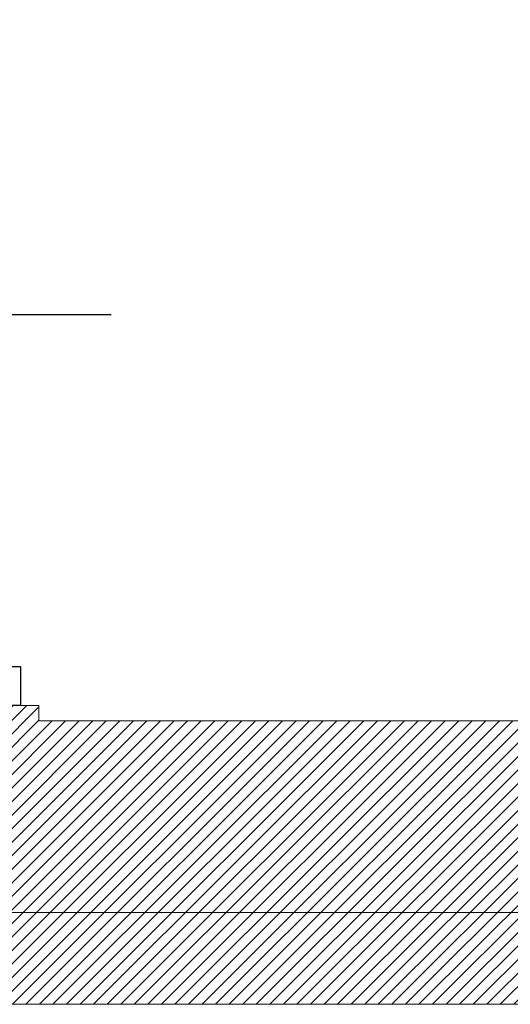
# Model space of a CAD drawing. Header units: inches. Extents: x 27484 to 71626, y -45113 to 39.
# Tile 140 of 256: x 36842 to 36906, y -34785 to -34657. Entities that reach past the tile are written whole.
import ezdxf

# ---------------------------------------------------------------- set-up
doc = ezdxf.new("R2010")
doc.units = ezdxf.units.IN
doc.header["$LTSCALE"] = 50
doc.header["$MEASUREMENT"] = 0
for name, color, linetype, lineweight in [('A-SCIANY', 5, 'Continuous', 18), ('A-ść. istn.', 8, 'Continuous', 0), ('mat', 7, 'Continuous', 9), ('R-MET-DRZ', 7, 'Continuous', 15)]:
    doc.layers.add(name, color=color, linetype=linetype, lineweight=lineweight)
for name, color, linetype in [('S-DRZ-', 7, 'Continuous'), ('S-DRZ-O', 7, 'Continuous'), ('S-DRZ-SKRZYD', 5, 'Continuous'), ('S-DRZ-WEGAR', 7, 'Continuous')]:
    doc.layers.add(name, color=color, linetype=linetype)

# ---------------------------------------------------------------- blocks, each defined once
blk = doc.blocks.new('D90-L-DL')
at = {"layer": 'S-DRZ-'}
blk.add_arc((-45, 0), 90, 270, 0, dxfattribs=at)
at = {"layer": 'S-DRZ-O'}
blk.add_line((0, 15.12), (0, -15.12), dxfattribs=at)
at = {"layer": 'S-DRZ-SKRZYD'}
blk.add_line((-45, 0), (-45, -90), dxfattribs=at)
at = {"layer": 'S-DRZ-WEGAR'}
for points in [[(-50, -3.5), (-45, -3.5), (-45, 3.5), (-50, 3.5)], [(45, 3.5), (50, 3.5), (50, -3.5), (45, -3.5)]]:
    blk.add_lwpolyline(points, close=True, dxfattribs=at)

msp = doc.modelspace()

# ---------------------------------------------------------------- hatches: boundary and pattern name
at = {"layer": 'A-ść. istn.', "ltscale": 0.1}
h = msp.add_hatch(dxfattribs=at)
h.set_pattern_fill('ANSI31', color=256, scale=10)
h.set_pattern_definition([(45, (31560.1443, -34930.5661), (-0.88388348, 0.88388348), [])])
h.paths.add_polyline_path([(37224.98246, -34654.06607), (37212.48246, -34654.06607), (37212.48246, -34748.06607), (37116.48246, -34748.06607), (37116.48246, -34660.06607), (37116.48246, -34606.06607), (37103.48246, -34606.06607), (37103.48246, -34618.06607), (37104.48246, -34618.06607), (37104.48246, -34748.06607), (36999.48246, -34748.06607), (36999.48246, -34682.06607), (36991.48246, -34682.06607), (36991.48246, -34748.06607), (36982.48246, -34748.06607), (36982.48246, -34682.06607), (36974.48246, -34682.06607), (36974.48246, -34748.06607), (36930.98246, -34748.06607), (36844.48246, -34748.06607), (36844.48246, -34746.06607), (36832.48246, -34746.06607), (36832.48246, -34748.06607), (36737.48513, -34748.06607), (36737.48513, -34760.56607), (37224.98246, -34760.56607)])
h.paths.add_polyline_path([(37249.73246, -34654.06607), (37225.23246, -34654.06607), (37224.98246, -34760.56607), (37249.48246, -34760.56607)])
h.paths.add_polyline_path([(37249.48246, -34760.56607), (37224.98246, -34760.56607), (37224.98246, -34785.06607), (37249.48246, -34785.06607)])
h.paths.add_polyline_path([(37224.98246, -34760.56607), (36737.48513, -34760.56607), (36737.48513, -34785.06607), (37224.98246, -34785.06607)])

# ---------------------------------------------------------------- linework, layer by layer
at = {"layer": 'A-SCIANY', "ltscale": 3}
for p, q in [((36844.48246, -34746.06607), (36832.48246, -34746.06607)), ((36844.48246, -34748.06607), (36844.48246, -34746.06607)), ((36844.48246, -34748.06607), (36918.98246, -34748.06607)), ((36844.48246, -34748.06607), (36844.68452, -34748.06607)), ((36844.48246, -34748.06607), (36964.68452, -34748.06607)), ((36844.48246, -34748.06607), (36974.48246, -34748.06607)), ((36735.48513, -34785.06607), (37249.48246, -34785.06607))]:
    msp.add_line(p, q, dxfattribs=at)
at = {"layer": 'mat'}
msp.add_line((36461.48513, -34773.06607), (37237.48246, -34773.06607), dxfattribs=at)

# ---------------------------------------------------------------- block references
at = {"layer": 'R-MET-DRZ', "extrusion": (0, 0, -1), "xscale": 1.020000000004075, "yscale": 1.019999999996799, "zscale": -1.019999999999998, "rotation": 90.00000000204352}
msp.add_blockref('D90-L-DL', (-36838.48246, -34695.06607), dxfattribs=at)

doc.saveas('drawing.dxf')
